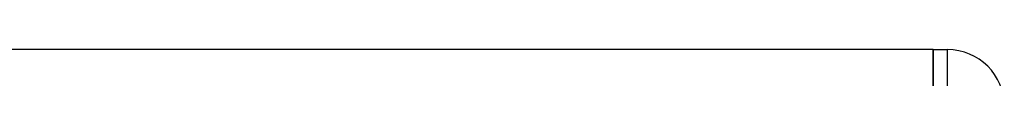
# Model space of a CAD drawing. Header units: millimetres. Extents: x 0 to 420, y 0 to 297.
# Tile 77 of 80: x 326.7098 to 328.888, y 202.9234 to 202.9871. Entities that reach past the tile are written whole.
import ezdxf

# ---------------------------------------------------------------- set-up
doc = ezdxf.new("R2010")
doc.units = ezdxf.units.MM

msp = doc.modelspace()

# ---------------------------------------------------------------- linework, layer by layer
at = {"color": 7, "linetype": 'Continuous', "lineweight": 25}
for p, q in [((328.73094, 202.98707), (322.16581, 202.98707)), ((328.73094, 202.98707), (328.73094, 202.83001)), ((328.73094, 202.98707), (328.76235, 202.98707)), ((328.73094, 202.83001), (328.73094, 202.98707)), ((328.76235, 202.83001), (328.76235, 202.98707))]:
    msp.add_line(p, q, dxfattribs=at)
msp.add_arc((328.76235, 202.86142), 0.12565, 0, 90, dxfattribs=at)

doc.saveas('drawing.dxf')
